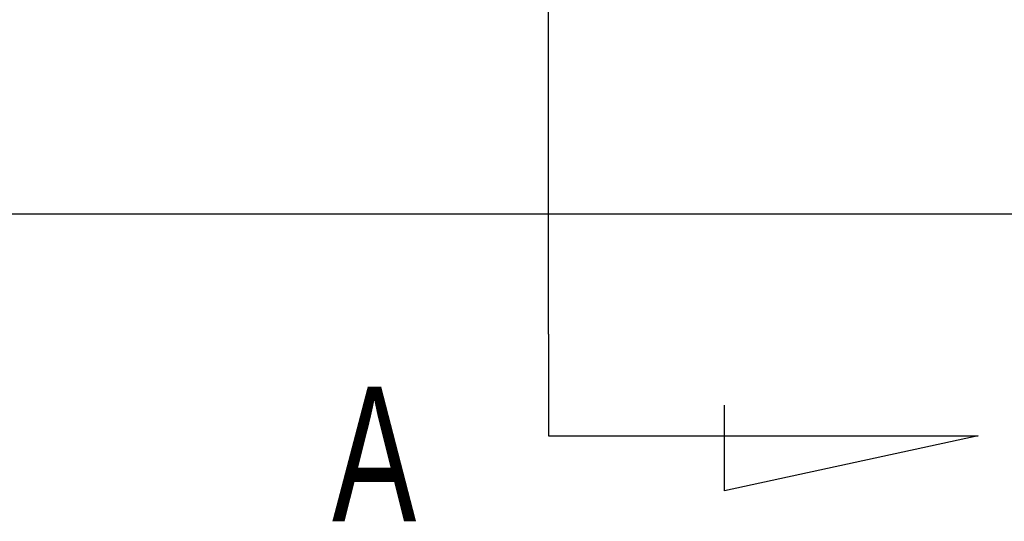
# Model space of a CAD drawing. Header units: millimetres. Extents: x -257 to 3135, y -1556 to 860.
# Tile 132 of 256: x 56 to 82, y -1012 to -999. Entities that reach past the tile are written whole.
import ezdxf

# ---------------------------------------------------------------- set-up
doc = ezdxf.new("R2010")
doc.units = ezdxf.units.MM
doc.layers.get('0').update_dxf_attribs({"linetype": 'CONTINUOUS'})
doc.styles.add('CHN', font='txt')

msp = doc.modelspace()

# ---------------------------------------------------------------- linework, layer by layer
for p, q in [((70.134, -1006.924), (70.134, -947.038)), ((70.134, -1006.924), (70.134, -1009.56)), ((74.695, -1010.994), (74.695, -1008.764)), ((70.134, -1009.56), (81.282, -1009.56)), ((81.282, -1009.56), (74.695, -1010.994))]:
    msp.add_line(p, q)
at = {"linetype": 'Continuous'}
for p, q in [((66.285, -1003.808), (-31.417, -1003.808)), ((368.583, -1003.808), (66.285, -1003.808))]:
    msp.add_line(p, q, dxfattribs=at)

# ---------------------------------------------------------------- texts
at = {"style": 'CHN', "width": 0.7}
msp.add_text('A', height=3.5, dxfattribs=at).set_placement((64.514, -1011.783))

doc.saveas('drawing.dxf')
